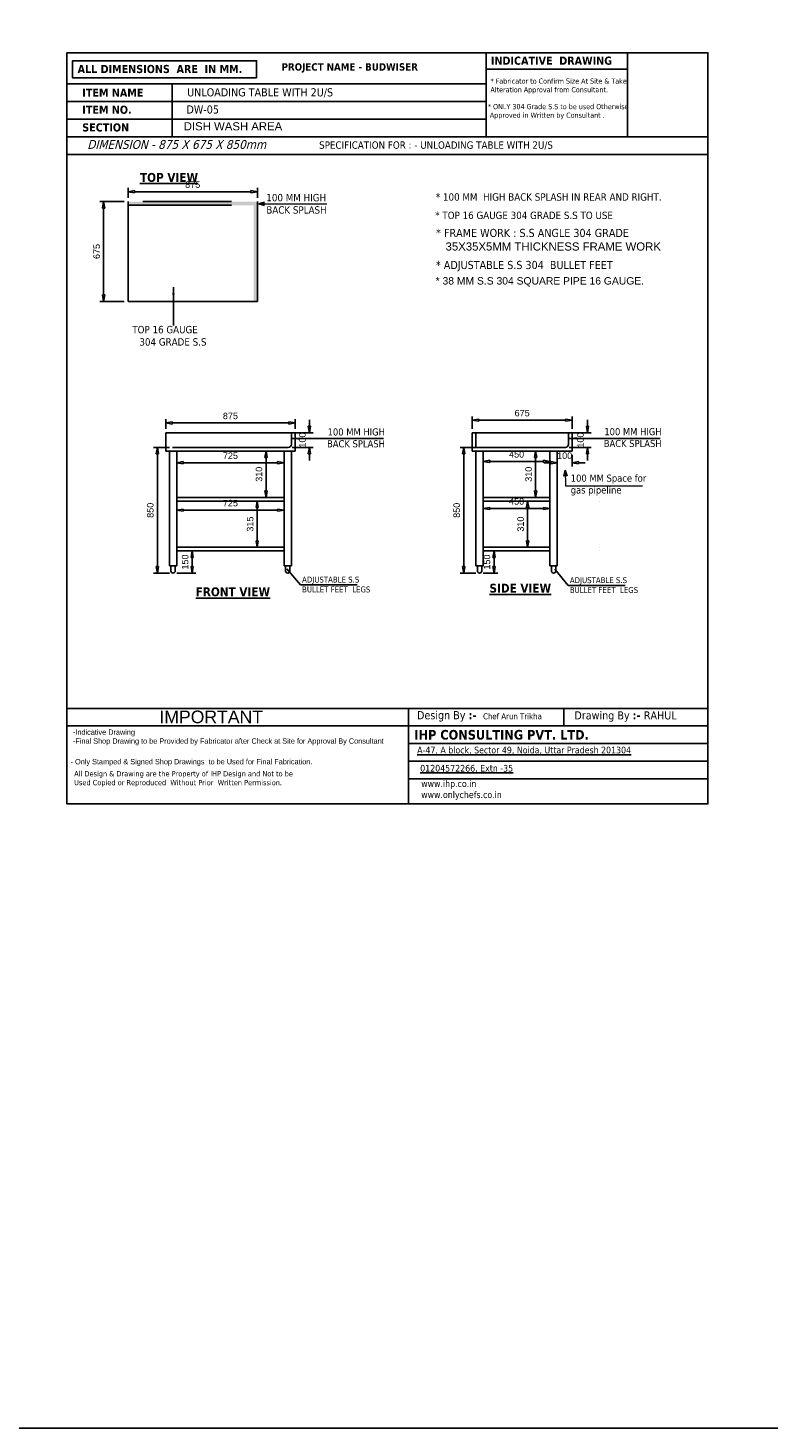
# Model space of a CAD drawing. Header units: millimetres. Extents: x 19005 to 129500, y -3989 to 12792.
# Tile 11 of 20: x 69564 to 74574, y -3989 to 5483. Entities that reach past the tile are written whole.
import ezdxf

# ---------------------------------------------------------------- set-up
doc = ezdxf.new("R2010")
doc.units = ezdxf.units.MM
doc.styles.add('ro', font='romans.shx')
doc.styles.get("Standard").update_dxf_attribs({"font": 'arial.ttf'})
doc.styles.add('style1', font='txt.shx')
doc.dimstyles.new('DMI (AB)', dxfattribs={"dimtxt": 60, "dimasz": 40, "dimexe": 12, "dimexo": 25, "dimgap": 1, "dimtad": 0, "dimdec": 0, "dimtxsty": 'ro', "dimblk": 'OPEN30', "dimcen": 1, "dimadec": 0, "dimazin": 0, "dimtfac": 1, "dimtdec": 0, "dimtmove": 0, "dimatfit": 3, "dimldrblk": 'OPEN30', "dimfxl": 1, "dimlwd": 15, "dimlwe": 15, "dimarcsym": 0})
doc.dimstyles.new('ISO-25', dxfattribs={"dimtxt": 2.5, "dimasz": 2.5, "dimexe": 1.25, "dimexo": 0.625, "dimtad": 1, "dimtxsty": 'Standard', "dimcen": 2.5, "dimadec": 0, "dimazin": 0, "dimtfac": 1, "dimtmove": 0, "dimatfit": 3, "dimfxl": 1, "dimarcsym": 0})
doc.dimstyles.new('LBF 50', dxfattribs={"dimscale": 25, "dimtxt": 1.75, "dimasz": 1.75, "dimexe": 1, "dimexo": 1, "dimgap": 1, "dimtad": 1, "dimdec": 0, "dimrnd": 5, "dimzin": 12, "dimdsep": 46, "dimtxsty": 'Standard', "dimblk": 'CLOSEDBLANK', "dimcen": 0, "dimclrd": 256, "dimclre": 256, "dimclrt": 256, "dimadec": 0, "dimazin": 3, "dimtfac": 1, "dimtdec": 0, "dimtofl": 0, "dimtmove": 0, "dimatfit": 3, "dimldrblk": 'CLOSEDBLANK', "dimfxl": 0.18, "dimtolj": 1, "dimtzin": 0, "dimlwd": -1, "dimlwe": -1, "dimarcsym": 0})
doc.dimstyles.get("Standard").update_dxf_attribs({"dimscale": 1.002, "dimtxt": 50.18, "dimasz": 35.18, "dimexe": 0.18, "dimexo": 0.0625, "dimgap": 0.09, "dimtad": 0, "dimtih": 1, "dimtoh": 1, "dimdec": 0, "dimzin": 0, "dimdsep": 46, "dimtxsty": 'Standard', "dimcen": 0.09, "dimclrd": 256, "dimclrt": 7, "dimadec": 0, "dimazin": 0, "dimtfac": 1, "dimtdec": 0, "dimtofl": 0, "dimtmove": 0, "dimatfit": 3, "dimfxl": 1, "dimtfillclr": 256, "dimtolj": 1, "dimtzin": 0, "dimarcsym": 0})

# ---------------------------------------------------------------- blocks, each defined once
blk = doc.blocks.new('_Open30')
at = {"color": 0, "linetype": 'ByBlock', "lineweight": -2}
for p, q in [((-1, 0.27), (0, 0)), ((0, 0), (-1, -0.27)), ((0, 0), (-1, 0))]:
    blk.add_line(p, q, dxfattribs=at)
blk = doc.blocks.new('_ClosedBlank')
at = {"color": 0, "linetype": 'ByBlock', "lineweight": -2}
for p, q in [((-1, 0.17), (0, 0)), ((-1, 0.17), (-1, -0.17)), ((0, 0), (-1, -0.17))]:
    blk.add_line(p, q, dxfattribs=at)
blk = doc.blocks.new('*D95')
at = {"transparency": 16777216}
for p, q in [((70240.5, 4333), (70240.5, 4400.1)), ((71071.8, 4375.1), (70284.3, 4375.1)), ((71115.5, 4333), (71115.5, 4400.1))]:
    blk.add_line(p, q, dxfattribs=at)
at = {"layer": 'Defpoints', "color": 0, "transparency": 16777216}
for p in [(70240.5, 4375.1), (70240.5, 4308), (71115.5, 4308)]:
    blk.add_point(p, dxfattribs=at)
at = {"transparency": 16777216, "xscale": 43.75, "yscale": 43.75, "zscale": 43.75, "rotation": 180}
blk.add_blockref('_ClosedBlank', (70240.5, 4375.1), dxfattribs=at)
at = {"transparency": 16777216, "xscale": 43.75, "yscale": 43.75, "zscale": 43.75}
blk.add_blockref('_ClosedBlank', (71115.5, 4375.1), dxfattribs=at)
at = {"transparency": 16777216, "insert": (70678, 4422.5), "char_height": 43.75, "attachment_point": 5}
blk.add_mtext('\\A1;875', dxfattribs=at)
blk = doc.blocks.new('*D96')
at = {"transparency": 16777216}
for p, q in [((70215.5, 4308), (70050.8, 4308)), ((70075.8, 4264.3), (70075.8, 3676.7)), ((70215.5, 3633), (70050.8, 3633))]:
    blk.add_line(p, q, dxfattribs=at)
at = {"layer": 'Defpoints', "color": 0, "transparency": 16777216}
for p in [(70240.5, 4308), (70075.8, 3633), (70240.5, 3633)]:
    blk.add_point(p, dxfattribs=at)
at = {"transparency": 16777216, "xscale": 43.75, "yscale": 43.75, "zscale": 43.75}
for p, rotation in [((70075.8, 4308), 90), ((70075.8, 3633), 270)]:
    blk.add_blockref('_ClosedBlank', p, dxfattribs=dict(at, rotation=rotation))
at = {"transparency": 16777216, "insert": (70028.5, 3970.5), "char_height": 43.75, "attachment_point": 5, "rotation": 90}
blk.add_mtext('\\A1;675', dxfattribs=at)
blk = doc.blocks.new('*D92')
at = {"transparency": 16777216}
for p, q in [((70520, 2644.7), (70413.7, 2644.7)), ((70438.7, 1838.5), (70438.7, 2601)), ((70520, 1794.7), (70413.7, 1794.7))]:
    blk.add_line(p, q, dxfattribs=at)
at = {"layer": 'Defpoints', "color": 0, "transparency": 16777216}
for p in [(70438.7, 2644.7), (70545, 2644.7), (70545, 1794.7)]:
    blk.add_point(p, dxfattribs=at)
at = {"transparency": 16777216, "xscale": 43.75, "yscale": 43.75, "zscale": 43.75}
for p, rotation in [((70438.7, 2644.7), 90), ((70438.7, 1794.7), 270)]:
    blk.add_blockref('_ClosedBlank', p, dxfattribs=dict(at, rotation=rotation))
at = {"transparency": 16777216, "insert": (70391.4, 2219.7), "char_height": 43.75, "attachment_point": 5, "rotation": 90}
blk.add_mtext('\\A1;850', dxfattribs=at)
blk = doc.blocks.new('*D93')
at = {"transparency": 16777216}
for p, q in [((70495.3, 2769.7), (70495.3, 2835.4)), ((70539, 2810.4), (71326.5, 2810.4)), ((71370.3, 2769.7), (71370.3, 2835.4))]:
    blk.add_line(p, q, dxfattribs=at)
at = {"layer": 'Defpoints', "color": 0, "transparency": 16777216}
for p in [(71370.3, 2810.4), (70495.3, 2744.7), (71370.3, 2744.7)]:
    blk.add_point(p, dxfattribs=at)
at = {"transparency": 16777216, "xscale": 43.75, "yscale": 43.75, "zscale": 43.75, "rotation": 180}
blk.add_blockref('_ClosedBlank', (70495.3, 2810.4), dxfattribs=at)
at = {"transparency": 16777216, "xscale": 43.75, "yscale": 43.75, "zscale": 43.75}
blk.add_blockref('_ClosedBlank', (71370.3, 2810.4), dxfattribs=at)
at = {"transparency": 16777216, "insert": (70932.8, 2857.7), "char_height": 43.75, "attachment_point": 5}
blk.add_mtext('\\A1;875', dxfattribs=at)
blk = doc.blocks.new('*D94')
at = {"transparency": 16777216}
for p, q in [((72567.4, 2769.7), (72567.4, 2854.5)), ((73242.4, 2769.7), (73242.4, 2854.5)), ((73198.7, 2829.5), (72611.2, 2829.5))]:
    blk.add_line(p, q, dxfattribs=at)
at = {"layer": 'Defpoints', "color": 0, "transparency": 16777216}
for p in [(72567.4, 2829.5), (72567.4, 2744.7), (73242.4, 2744.7)]:
    blk.add_point(p, dxfattribs=at)
at = {"transparency": 16777216, "xscale": 43.75, "yscale": 43.75, "zscale": 43.75, "rotation": 180}
blk.add_blockref('_ClosedBlank', (72567.4, 2829.5), dxfattribs=at)
at = {"transparency": 16777216, "xscale": 43.75, "yscale": 43.75, "zscale": 43.75}
blk.add_blockref('_ClosedBlank', (73242.4, 2829.5), dxfattribs=at)
at = {"transparency": 16777216, "insert": (72904.9, 2876.9), "char_height": 43.75, "attachment_point": 5}
blk.add_mtext('\\A1;675', dxfattribs=at)
blk = doc.blocks.new('*D97')
at = {"transparency": 16777216}
for p, q in [((70595.3, 1944.7), (70699, 1944.7)), ((70674, 1838.5), (70674, 1901)), ((70570.1, 1794.7), (70699, 1794.7))]:
    blk.add_line(p, q, dxfattribs=at)
at = {"layer": 'Defpoints', "color": 0, "transparency": 16777216}
for p in [(70570.3, 1944.7), (70674, 1944.7), (70545.1, 1794.7)]:
    blk.add_point(p, dxfattribs=at)
at = {"transparency": 16777216, "xscale": 43.75, "yscale": 43.75, "zscale": 43.75}
for p, rotation in [((70674, 1944.7), 90), ((70674, 1794.7), 270)]:
    blk.add_blockref('_ClosedBlank', p, dxfattribs=dict(at, rotation=rotation))
at = {"transparency": 16777216, "insert": (70626.6, 1869.7), "char_height": 43.75, "attachment_point": 5, "rotation": 90}
blk.add_mtext('\\A1;150', dxfattribs=at)
blk = doc.blocks.new('*D98')
at = {"transparency": 16777216}
for p, q in [((71270.3, 2282.2), (71088.6, 2282.2)), ((71113.6, 2013.5), (71113.6, 2238.5)), ((71270.3, 1969.7), (71088.6, 1969.7))]:
    blk.add_line(p, q, dxfattribs=at)
at = {"layer": 'Defpoints', "color": 0, "transparency": 16777216}
for p in [(71113.6, 2282.2), (71295.3, 2282.2), (71295.3, 1969.7)]:
    blk.add_point(p, dxfattribs=at)
at = {"transparency": 16777216, "xscale": 43.75, "yscale": 43.75, "zscale": 43.75}
for p, rotation in [((71113.6, 2282.2), 90), ((71113.6, 1969.7), 270)]:
    blk.add_blockref('_ClosedBlank', p, dxfattribs=dict(at, rotation=rotation))
at = {"transparency": 16777216, "insert": (71066.2, 2126), "char_height": 43.75, "attachment_point": 5, "rotation": 90}
blk.add_mtext('\\A1;315', dxfattribs=at)
blk = doc.blocks.new('*D99')
at = {"transparency": 16777216}
for p, q in [((70570.3, 2257.2), (70570.3, 2195.9)), ((70614, 2220.9), (71251.4, 2220.9)), ((71295.2, 2257.2), (71295.2, 2195.9))]:
    blk.add_line(p, q, dxfattribs=at)
at = {"layer": 'Defpoints', "color": 0, "transparency": 16777216}
for p in [(70570.3, 2282.2), (71295.2, 2282.2), (71295.2, 2220.9)]:
    blk.add_point(p, dxfattribs=at)
at = {"transparency": 16777216, "xscale": 43.75, "yscale": 43.75, "zscale": 43.75, "rotation": 180}
blk.add_blockref('_ClosedBlank', (70570.3, 2220.9), dxfattribs=at)
at = {"transparency": 16777216, "xscale": 43.75, "yscale": 43.75, "zscale": 43.75}
blk.add_blockref('_ClosedBlank', (71295.2, 2220.9), dxfattribs=at)
at = {"transparency": 16777216, "insert": (70932.7, 2268.2), "char_height": 43.75, "attachment_point": 5}
blk.add_mtext('\\A1;725', dxfattribs=at)
blk = doc.blocks.new('*D100')
at = {"transparency": 16777216}
for p, q in [((71270.3, 2619.7), (71148.3, 2619.7)), ((71173.3, 2351), (71173.3, 2576)), ((71270.3, 2307.2), (71148.3, 2307.2))]:
    blk.add_line(p, q, dxfattribs=at)
at = {"layer": 'Defpoints', "color": 0, "transparency": 16777216}
for p in [(71173.3, 2619.7), (71295.3, 2619.7), (71295.3, 2307.2)]:
    blk.add_point(p, dxfattribs=at)
at = {"transparency": 16777216, "xscale": 43.75, "yscale": 43.75, "zscale": 43.75}
for p, rotation in [((71173.3, 2619.7), 90), ((71173.3, 2307.2), 270)]:
    blk.add_blockref('_ClosedBlank', p, dxfattribs=dict(at, rotation=rotation))
at = {"transparency": 16777216, "insert": (71126, 2463.5), "char_height": 43.75, "attachment_point": 5, "rotation": 90}
blk.add_mtext('\\A1;310', dxfattribs=at)
blk = doc.blocks.new('*D101')
at = {"transparency": 16777216}
for p, q in [((70570.3, 2594.7), (70570.3, 2516.5)), ((71295.3, 2594.7), (71295.3, 2516.5)), ((70614, 2541.5), (71251.5, 2541.5))]:
    blk.add_line(p, q, dxfattribs=at)
at = {"layer": 'Defpoints', "color": 0, "transparency": 16777216}
for p in [(70570.3, 2619.7), (71295.3, 2619.7), (71295.3, 2541.5)]:
    blk.add_point(p, dxfattribs=at)
at = {"transparency": 16777216, "xscale": 43.75, "yscale": 43.75, "zscale": 43.75, "rotation": 180}
blk.add_blockref('_ClosedBlank', (70570.3, 2541.5), dxfattribs=at)
at = {"transparency": 16777216, "xscale": 43.75, "yscale": 43.75, "zscale": 43.75}
blk.add_blockref('_ClosedBlank', (71295.3, 2541.5), dxfattribs=at)
at = {"transparency": 16777216, "insert": (70932.8, 2588.8), "char_height": 43.75, "attachment_point": 5}
blk.add_mtext('\\A1;725', dxfattribs=at)
blk = doc.blocks.new('*D102')
at = {"transparency": 16777216}
for p, q in [((73142.4, 2594.7), (73142.4, 2516.6)), ((73242.4, 2594.7), (73242.4, 2516.6)), ((73098.7, 2541.6), (73054.9, 2541.6)), ((73286.2, 2541.6), (73329.9, 2541.6))]:
    blk.add_line(p, q, dxfattribs=at)
at = {"layer": 'Defpoints', "color": 0, "transparency": 16777216}
for p in [(73142.4, 2619.7), (73242.4, 2619.7), (73142.4, 2541.6)]:
    blk.add_point(p, dxfattribs=at)
at = {"transparency": 16777216, "xscale": 43.75, "yscale": 43.75, "zscale": 43.75}
blk.add_blockref('_ClosedBlank', (73142.4, 2541.6), dxfattribs=at)
at = {"transparency": 16777216, "xscale": 43.75, "yscale": 43.75, "zscale": 43.75, "rotation": 180}
blk.add_blockref('_ClosedBlank', (73242.4, 2541.6), dxfattribs=at)
at = {"transparency": 16777216, "insert": (73192.4, 2588.9), "char_height": 43.75, "attachment_point": 5}
blk.add_mtext('\\A1;100', dxfattribs=at)
blk = doc.blocks.new('*D103')
at = {"transparency": 16777216}
for p, q in [((72667.4, 1944.7), (72739.7, 1944.7)), ((72714.7, 1838.5), (72714.7, 1901)), ((72642.2, 1794.7), (72739.7, 1794.7))]:
    blk.add_line(p, q, dxfattribs=at)
at = {"layer": 'Defpoints', "color": 0, "transparency": 16777216}
for p in [(72642.4, 1944.7), (72714.7, 1944.7), (72617.2, 1794.7)]:
    blk.add_point(p, dxfattribs=at)
at = {"transparency": 16777216, "xscale": 43.75, "yscale": 43.75, "zscale": 43.75}
for p, rotation in [((72714.7, 1944.7), 90), ((72714.7, 1794.7), 270)]:
    blk.add_blockref('_ClosedBlank', p, dxfattribs=dict(at, rotation=rotation))
at = {"transparency": 16777216, "insert": (72667.3, 1869.7), "char_height": 43.75, "attachment_point": 5, "rotation": 90}
blk.add_mtext('\\A1;150', dxfattribs=at)
blk = doc.blocks.new('*D104')
at = {"transparency": 16777216}
for p, q in [((72592.2, 2644.7), (72484.9, 2644.7)), ((72509.9, 1838.5), (72509.9, 2601)), ((72592.2, 1794.7), (72484.9, 1794.7))]:
    blk.add_line(p, q, dxfattribs=at)
at = {"layer": 'Defpoints', "color": 0, "transparency": 16777216}
for p in [(72509.9, 2644.7), (72617.2, 2644.7), (72617.2, 1794.7)]:
    blk.add_point(p, dxfattribs=at)
at = {"transparency": 16777216, "xscale": 43.75, "yscale": 43.75, "zscale": 43.75}
for p, rotation in [((72509.9, 2644.7), 90), ((72509.9, 1794.7), 270)]:
    blk.add_blockref('_ClosedBlank', p, dxfattribs=dict(at, rotation=rotation))
at = {"transparency": 16777216, "insert": (72462.5, 2219.7), "char_height": 43.75, "attachment_point": 5, "rotation": 90}
blk.add_mtext('\\A1;850', dxfattribs=at)
blk = doc.blocks.new('*D105')
at = {"transparency": 16777216}
for p, q in [((73067.4, 2282.2), (72917.1, 2282.2)), ((72942.1, 2013.5), (72942.1, 2238.5)), ((73067.4, 1969.7), (72917.1, 1969.7))]:
    blk.add_line(p, q, dxfattribs=at)
at = {"layer": 'Defpoints', "color": 0, "transparency": 16777216}
for p in [(72942.1, 2282.2), (73092.4, 2282.2), (73092.4, 1969.7)]:
    blk.add_point(p, dxfattribs=at)
at = {"transparency": 16777216, "xscale": 43.75, "yscale": 43.75, "zscale": 43.75}
for p, rotation in [((72942.1, 2282.2), 90), ((72942.1, 1969.7), 270)]:
    blk.add_blockref('_ClosedBlank', p, dxfattribs=dict(at, rotation=rotation))
at = {"transparency": 16777216, "insert": (72894.8, 2126), "char_height": 43.75, "attachment_point": 5, "rotation": 90}
blk.add_mtext('\\A1;310', dxfattribs=at)
blk = doc.blocks.new('*D106')
at = {"transparency": 16777216}
for p, q in [((72642.4, 2257.2), (72642.4, 2207.2)), ((72686.2, 2232.2), (73048.7, 2232.2)), ((73092.4, 2257.2), (73092.4, 2207.2))]:
    blk.add_line(p, q, dxfattribs=at)
at = {"layer": 'Defpoints', "color": 0, "transparency": 16777216}
for p in [(72642.4, 2282.2), (73092.4, 2282.2), (73092.4, 2232.2)]:
    blk.add_point(p, dxfattribs=at)
at = {"transparency": 16777216, "xscale": 43.75, "yscale": 43.75, "zscale": 43.75, "rotation": 180}
blk.add_blockref('_ClosedBlank', (72642.4, 2232.2), dxfattribs=at)
at = {"transparency": 16777216, "xscale": 43.75, "yscale": 43.75, "zscale": 43.75}
blk.add_blockref('_ClosedBlank', (73092.4, 2232.2), dxfattribs=at)
at = {"transparency": 16777216, "insert": (72867.4, 2279.6), "char_height": 43.75, "attachment_point": 5}
blk.add_mtext('\\A1;450', dxfattribs=at)
blk = doc.blocks.new('*D107')
at = {"transparency": 16777216}
for p, q in [((73067.4, 2619.7), (72970.7, 2619.7)), ((72995.7, 2351), (72995.7, 2576)), ((73067.4, 2307.2), (72970.7, 2307.2))]:
    blk.add_line(p, q, dxfattribs=at)
at = {"layer": 'Defpoints', "color": 0, "transparency": 16777216}
for p in [(72995.7, 2619.7), (73092.4, 2619.7), (73092.4, 2307.2)]:
    blk.add_point(p, dxfattribs=at)
at = {"transparency": 16777216, "xscale": 43.75, "yscale": 43.75, "zscale": 43.75}
for p, rotation in [((72995.7, 2619.7), 90), ((72995.7, 2307.2), 270)]:
    blk.add_blockref('_ClosedBlank', p, dxfattribs=dict(at, rotation=rotation))
at = {"transparency": 16777216, "insert": (72948.3, 2463.5), "char_height": 43.75, "attachment_point": 5, "rotation": 90}
blk.add_mtext('\\A1;310', dxfattribs=at)
blk = doc.blocks.new('*D108')
at = {"transparency": 16777216}
for p, q in [((72642.4, 2594.7), (72642.4, 2525.6)), ((73092.4, 2594.7), (73092.4, 2525.6)), ((72686.2, 2550.6), (73048.7, 2550.6))]:
    blk.add_line(p, q, dxfattribs=at)
at = {"layer": 'Defpoints', "color": 0, "transparency": 16777216}
for p in [(72642.4, 2619.7), (73092.4, 2619.7), (73092.4, 2550.6)]:
    blk.add_point(p, dxfattribs=at)
at = {"transparency": 16777216, "xscale": 43.75, "yscale": 43.75, "zscale": 43.75, "rotation": 180}
blk.add_blockref('_ClosedBlank', (72642.4, 2550.6), dxfattribs=at)
at = {"transparency": 16777216, "xscale": 43.75, "yscale": 43.75, "zscale": 43.75}
blk.add_blockref('_ClosedBlank', (73092.4, 2550.6), dxfattribs=at)
at = {"transparency": 16777216, "insert": (72867.4, 2598), "char_height": 43.75, "attachment_point": 5}
blk.add_mtext('\\A1;450', dxfattribs=at)
blk = doc.blocks.new('*D157')
at = {"transparency": 16777216}
for p, q in [((73346.9, 2788.5), (73346.9, 2832.2)), ((73222.4, 2744.7), (73371.9, 2744.7)), ((73222.4, 2644.7), (73371.9, 2644.7)), ((73346.9, 2601), (73346.9, 2557.2))]:
    blk.add_line(p, q, dxfattribs=at)
at = {"layer": 'Defpoints', "color": 0, "transparency": 16777216}
for p in [(73197.4, 2744.7), (73346.9, 2744.7), (73197.4, 2644.7)]:
    blk.add_point(p, dxfattribs=at)
at = {"transparency": 16777216, "xscale": 43.75, "yscale": 43.75, "zscale": 43.75}
for p, rotation in [((73346.9, 2744.7), 270), ((73346.9, 2644.7), 90)]:
    blk.add_blockref('_ClosedBlank', p, dxfattribs=dict(at, rotation=rotation))
at = {"transparency": 16777216, "insert": (73299.6, 2694.7), "char_height": 43.75, "attachment_point": 5, "rotation": 90}
blk.add_mtext('\\A1;100', dxfattribs=at)
blk = doc.blocks.new('*D163')
at = {"transparency": 16777216}
for p, q in [((71466.8, 2788.5), (71466.8, 2832.2)), ((71349.2, 2744.7), (71491.8, 2744.7)), ((71349.2, 2644.7), (71491.8, 2644.7)), ((71466.8, 2601), (71466.8, 2557.2))]:
    blk.add_line(p, q, dxfattribs=at)
at = {"layer": 'Defpoints', "color": 0, "transparency": 16777216}
for p in [(71324.2, 2744.7), (71466.8, 2744.7), (71324.2, 2644.7)]:
    blk.add_point(p, dxfattribs=at)
at = {"transparency": 16777216, "xscale": 43.75, "yscale": 43.75, "zscale": 43.75}
for p, rotation in [((71466.8, 2744.7), 270), ((71466.8, 2644.7), 90)]:
    blk.add_blockref('_ClosedBlank', p, dxfattribs=dict(at, rotation=rotation))
at = {"transparency": 16777216, "insert": (71419.5, 2694.7), "char_height": 43.75, "attachment_point": 5, "rotation": 90}
blk.add_mtext('\\A1;100', dxfattribs=at)

msp = doc.modelspace()

# ---------------------------------------------------------------- hatches: boundary and pattern name
at = {"linetype": 'ByBlock'}
h = msp.add_hatch(color=256, dxfattribs=at)
h.dxf.hatch_style = 1
h.paths.add_polyline_path([(70240.5, 4308), (70240.5, 4282.8), (71115.5, 4282.8), (71115.5, 4308)])
h = msp.add_hatch(color=256, dxfattribs=at)
h.dxf.hatch_style = 1
h.paths.add_polyline_path([(71090.5, 3633), (71115.7, 3633), (71115.7, 4282.9), (71090.5, 4282.9)])

# ---------------------------------------------------------------- linework, layer by layer
for p, q in [((70538.9, 5104.6), (70538.9, 4746.7)), ((70240.5, 3633), (70240.5, 4308)), ((70240.5, 4283), (70940.5, 4283)), ((70340.5, 4308), (70940.5, 4308)), ((71115.5, 4308), (71115.5, 3633)), ((71115.5, 3633), (70240.5, 3633)), ((71370.3, 2744.7), (70495.3, 2744.7)), ((70495.3, 2744.7), (70495.3, 2644.7)), ((71345.3, 2744.7), (71345.3, 2664.5)), ((71370.3, 2744.7), (71370.3, 2619.7)), ((73242.4, 2744.7), (72567.4, 2744.7)), ((72567.4, 2744.7), (72567.4, 2644.7)), ((72592.4, 2744.7), (72592.4, 2644.7)), ((73217.4, 2744.8), (73217.4, 2664.7)), ((73242.4, 2744.7), (73242.4, 2619.7)), ((70495.3, 2644.7), (70495.3, 2619.7)), ((70495.3, 2619.7), (71370.3, 2619.7)), ((70520.3, 2619.7), (70520.3, 1844.7)), ((71324.2, 2644.7), (70540.3, 2644.7)), ((70570.3, 2619.7), (70570.3, 1844.7)), ((71295.3, 2619.7), (71295.3, 1844.7)), ((71345.3, 2619.7), (71345.3, 1844.7)), ((72567.4, 2644.7), (72567.4, 2619.7)), ((72567.4, 2619.7), (73067.4, 2619.7)), ((72592.4, 2619.7), (72592.4, 1844.7)), ((72642.4, 2619.7), (72642.4, 1844.7)), ((73092.4, 2619.7), (73092.4, 1844.7)), ((73142.4, 2619.7), (73142.4, 1844.7)), ((71295.3, 1969.7), (70570.3, 1969.7)), ((71295.3, 1944.7), (70570.3, 1944.7)), ((73092.4, 1969.7), (72642.4, 1969.7)), ((73092.4, 1944.7), (72642.4, 1944.7)), ((73428.9, 1969.7), (73428, 1969.7)), ((73428.9, 1944.7), (73428, 1944.7)), ((70570.3, 1844.7), (70520.3, 1844.7)), ((70530, 1809.7), (70530, 1844.7)), ((70560, 1844.7), (70560, 1809.7)), ((71295.3, 1844.7), (71345.3, 1844.7)), ((71305.5, 1844.7), (71305.5, 1809.7)), ((71335.5, 1809.7), (71335.5, 1844.7)), ((72642.4, 1844.7), (72592.4, 1844.7)), ((72602.2, 1809.7), (72602.2, 1844.7)), ((72632.2, 1844.7), (72632.2, 1809.7)), ((73092.4, 1844.7), (73142.4, 1844.7)), ((73102.7, 1844.7), (73102.7, 1809.7)), ((73132.7, 1809.7), (73132.7, 1844.7)), ((74160.7, 879.9), (69827.6, 879.9)), ((72135.6, 879.9), (72135.6, 233)), ((72212, 879.9), (74160.7, 879.9)), ((71138.2, 760.6), (69827.6, 760.6))]:
    msp.add_line(p, q, dxfattribs=at)
for p, q in [((71370.3, 2744.8), (71345.3, 2744.8)), ((71345.3, 2744.8), (71345.3, 2720.2)), ((72567.4, 2619.7), (73242.4, 2619.7)), ((72592.4, 2644.7), (73197.4, 2644.7)), ((73092.4, 2619.7), (73142.4, 2619.7)), ((71295.3, 2307.2), (70570.3, 2307.2)), ((71295.3, 2282.2), (70570.3, 2282.2)), ((73092.4, 2307.2), (72642.4, 2307.2)), ((73092.4, 2282.2), (72642.4, 2282.2)), ((73428.8, 2307.2), (73428, 2307.2)), ((73428.8, 2282.2), (73428, 2282.2))]:
    msp.add_line(p, q)
msp.add_lwpolyline([(19005.1, 12791.7), (123982.6, 12791.7), (123982.6, -3988.8), (19005.1, -3988.8)], close=True)
for points in [[(69827.6, 5314.7), (74160.7, 5314.7), (74160.7, 233), (69827.6, 233)], [(69827.6, 5314.7), (74160.7, 5314.7), (74160.7, 233), (69827.6, 233)], [(69827.6, 5314.7), (74160.7, 5314.7), (74160.7, 233), (69827.6, 233)], [(69827.6, 5314.7), (74160.7, 5314.7), (74160.7, 233), (69827.6, 233)], [(69827.6, 5314.7), (74160.7, 5314.7), (74160.7, 233), (69827.6, 233)], [(72662.4, 5314.7), (73617.9, 5314.7), (73617.9, 5203.5), (72662.4, 5203.5)], [(73617.9, 5314.7), (72662.4, 5314.7), (72662.4, 4746.7), (73617.9, 4746.7)], [(71109.3, 5144.4), (69866.1, 5144.4), (69866.1, 5260.5), (71109.3, 5260.5)], [(69827.6, 5104.6), (72662.4, 5104.6), (72662.4, 4985.3), (69827.6, 4985.3)], [(69827.6, 4985.3), (72662.4, 4985.3), (72662.4, 4866), (69827.6, 4866)], [(69827.6, 4746.7), (74160.7, 4746.7), (74160.7, 4627.4), (69827.6, 4627.4)], [(69827.6, 879.9), (74160.7, 879.9), (74160.7, 760.6), (69827.6, 760.6)], [(72135.6, 879.9), (73186.3, 879.9), (73186.3, 760.6), (72135.6, 760.6)], [(72135.6, 879.9), (74160.7, 879.9), (74160.7, 760.6), (72135.6, 760.6)], [(73186.3, 879.9), (74160.7, 879.9), (74160.7, 760.6), (73186.3, 760.6)], [(72135.6, 760.6), (74160.7, 760.6), (74160.7, 641.3), (72135.6, 641.3)], [(72135.6, 641.3), (74160.7, 641.3), (74160.7, 522), (72135.6, 522)], [(72135.6, 522), (74160.7, 522), (74160.7, 402.7), (72135.6, 402.7)], [(72135.6, 402.7), (74160.7, 402.7), (74160.7, 233), (72135.6, 233)]]:
    msp.add_lwpolyline(points, close=True, dxfattribs=at)
for centre, radius, start in [((71322.5, 2667.4), 22.8, 274.16965), ((73197.4, 2664.7), 20, 270), ((70545, 1809.7), 15, 180), ((71320.5, 1809.7), 15, 180), ((72617.2, 1809.7), 15, 180), ((73117.7, 1809.7), 15, 180)]:
    msp.add_arc(centre, radius, start, 0, dxfattribs=at)

# ---------------------------------------------------------------- texts
at = {"linetype": 'ByBlock', "style": 'style1'}
for s, insert, char_height, width, attachment_point in [('{\\fTahoma|b1|i0|c0|p34;ALL DIMENSIONS  ARE  IN MM.}', (69899.6, 5232.7), 55, 1687.991, 1), ('{\\fTahoma|b1|i0|c0|p34;PROJECT NAME - BUDWISER}', (71278.5, 5244.2), 50, 1687.991, 1), ('{\\fTahoma|b1|i0|c0|p34;INDICATIVE  DRAWING}', (72693.5, 5289), 55, 1687.991, 1), ('{\\fTahoma|b0|i0|c0|p34;* Fabricator to Confirm Size At Site & Take\\PAlteration Approval from Consultant.}', (72690.4, 5140.8), 35, 1425.088, 1), ('{\\fTahoma|b1|i0|c0|p34;ITEM NAME}', (69931.1, 5072.5), 55, 1687.991, 1), ('{\\fTahoma|b0|i0|c0|p34;UNLOADING TABLE WITH 2U/S^I}', (70640.1, 5074.8), 55, 2351.703, 1), ('{\\fTahoma|b1|i0|c0|p34;ITEM NO. }', (69931.1, 4957), 55, 1687.991, 1), ('{\\fTahoma|b0|i0|c0|p34;* ONLY 304 Grade S.S to be used Otherwise\\P Approved in Written by Consultant .}', (72673, 4968.4), 35, 3236.286, 1), ('{\\fTahoma|b1|i0|c0|p34;SECTION }', (69931.1, 4837.5), 55, 1687.991, 1), ('{\\fTahoma|b0|i1|c0|p34;DIMENSION - 875 X 675 X 850mm}', (69964.9, 4724.6), 60, 1425.938, 1), ('{\\fTahoma|b0|i0|c0|p34;SPECIFICATION FOR : - UNLOADING TABLE WITH 2U/S}', (71532.6, 4715.6), 50, 3378.655, 1), ('{\\fTahoma|b0|i0|c0|p34;100 MM HIGH   \\PBACK SPLASH}', (71175.5, 4359.9), 50, 603.194, 1), ('{\\fTahoma|b0|i0|c0|p34;* 100 MM  HIGH BACK SPLASH IN REAR AND RIGHT.}', (72321.5, 4364.3), 50, 1692.735, 1), ('{\\fTahoma|b0|i0|c0|p34;* TOP 16 GAUGE 304 GRADE S.S TO USE}', (72317.4, 4240.2), 50, 1528.985, 1), ('{\\fTahoma|b0|i0|c0|p34;* FRAME WORK : S.S ANGLE 304 GRADE\\P\\fArial|b0|i0|c0|p34;   35X35X5MM THICKNESS FRAME WORK}', (72323.2, 4123.6), 55, 1687.991, 1), ('{\\fTahoma|b0|i0|c0|p34;* ADJUSTABLE S.S 304  BULLET FEET }', (72322.3, 3906.8), 55, 1687.991, 1), ('{\\fTahoma|b0|i0|c0|p34;\\H1.25x;                   TOP 16 GAUGE \\P\\pi404.26;304 GRADE S.S \\H0.8x;^I}', (69913.1, 3467.1), 40, 1448.518, 1), ('{\\fTahoma|b0|i0|c0|p34;\\H1.25x;                   TOP 16 GAUGE \\P\\pi404.26;304 GRADE S.S \\H0.8x;^I}', (65175.8, 3138), 40, 1448.518, 1), ('{\\fTahoma|b0|i0|c0|p34;\\H1.25x;                   TOP 16 GAUGE \\P\\pi404.26;304 GRADE S.S \\H0.8x;^I}', (55894.2, 3051), 40, 1448.518, 1), ('{\\fTahoma|b0|i0|c0|p34;100 MM HIGH \\PBACK SPLASH}', (71977.2, 2773.7), 48, 509.435, 3), ('{\\fTahoma|b0|i0|c0|p34;100 MM HIGH \\PBACK SPLASH}', (73847.9, 2775.7), 48, 509.435, 3), ('{\\fTahoma|b0|i0|c0|p34;100 MM Space for gas pipeline}', (73233.6, 2461.2), 48, 509.435, 1), ('{\\fTahoma|b0|i0|c0|p34;ADJUSTABLE S.S \\PBULLET FEET  LEGS}', (71417.3, 1770.9), 40, 850.492, 1), ('{\\fTahoma|b0|i0|c0|p34;ADJUSTABLE S.S \\PBULLET FEET  LEGS}', (73227.4, 1767.2), 40, 850.492, 1), ('{\\fTahoma|b0|i0|c0|p34;Design By \\fTahoma|b1|i0|c0|p34;:-  \\fTahoma|b0|i0|c0|p34;\\H0.72727x;Chef Arun Trikha\\fTahoma|b1|i0|c0|p34;\\H1.375x; }', (72194.3, 861), 55, 1687.991, 1), ('{\\fTahoma|b0|i0|c0|p34;Drawing By \\fTahoma|b1|i0|c0|p34;:- \\fTahoma|b0|i0|c0|p34;\\C7;RAHUL}', (73258.1, 859.8), 55, 1687.991, 1), ('{\\fTechnic|b0|i0|c2|p2;-Indicative Drawing\\P-Final Shop Drawing to be Provided by Fabricator after Check at Site for Approval By Consultant}', (69868.1, 736.8), 36, 1767.083, 1), ('{\\fTahoma|b1|i0|c0|p34;\\C256;IHP CONSULTING PVT. LTD.}', (72176, 733.6), 65, 2814.621, 1), ('{\\fTahoma|b0|i0|c0|p34;\\L\\C256;A-47, A block, Sector 49, Noida, Uttar Pradesh 201304}', (72195.7, 620.2), 45, 1687.991, 1), ('{\\fTahoma|b0|i0|c0|p34;\\L\\C256;01204572266, Extn -35}', (72215.7, 497.2), 45, 1687.991, 1), ('{\\fTahoma|b0|i0|c0|p34;\\H1.44x;All Design & Drawing are the Property of IHP Design and Not to be Used Copied or Reproduced  Without Prior  Written Permission\\fTahoma|b1|i0|c0|p34;\\H0.69444x;. }', (69876.6, 455.6), 25, 1481.326, 1), ('{\\fTahoma|b0|i0|c0|p34;\\C256;www.ihp.co.in \\L\\P\\lwww.onlychefs.co.in}', (72222.5, 392.9), 45, 1687.991, 1)]:
    msp.add_mtext(s, dxfattribs=dict(at, insert=insert, char_height=char_height, width=width, attachment_point=attachment_point))
at = {"linetype": 'ByBlock', "attachment_point": 1}
for s, insert, char_height, width in [('{\\fTahoma|b0|i0|c0|p34;DW-05}', (70635.3, 4958.8), 55, 1157.977), ('DISH WASH AREA ', (70617.1, 4845), 55, 2151.86), ('{\\fTahoma|b1|i0|c0|p34;\\LTOP VIEW}', (70321.4, 4501.7), 60, 1232.478), ('* 38 MM S.S 304 SQUARE PIPE 16 GAUGE.', (72320.1, 3797), 50, 3529.694), ('{\\fTahoma|b1|i0|c0|p34;\\LSIDE VIEW}', (72684.1, 1722.9), 60, 1232.478), ('{\\fTahoma|b1|i0|c0|p34;\\LFRONT VIEW}', (70697.9, 1698.2), 60, 1232.478), ('IMPORTANT', (70452.7, 864.7), 85.17, 1210.305), ('{\\fTechnic|b0|i0|c2|p2;- Only Stamped & Signed Shop Drawings  to be Used for Final Fabrication.}', (69852.2, 537.2), 36, 1988.238)]:
    msp.add_mtext(s, dxfattribs=dict(at, insert=insert, char_height=char_height, width=width))

# ---------------------------------------------------------------- dimensions: what is measured, and where the dimension line sits
for base, p1, p2, picture, middle in [((70240.5, 4375.1), (71115.5, 4308), (70240.5, 4308), '*D95', (70678, 4422.5)), ((71370.3, 2810.4), (70495.3, 2744.7), (71370.3, 2744.7), '*D93', (70932.8, 2857.7)), ((72567.4, 2829.5), (73242.4, 2744.7), (72567.4, 2744.7), '*D94', (72904.9, 2876.9)), ((71295.3, 2541.5), (70570.3, 2619.7), (71295.3, 2619.7), '*D101', (70932.8, 2588.8)), ((73092.4, 2550.6), (72642.4, 2619.7), (73092.4, 2619.7), '*D108', (72867.4, 2598)), ((71295.2, 2220.9), (70570.3, 2282.2), (71295.2, 2282.2), '*D99', (70932.7, 2268.2)), ((73092.4, 2232.2), (72642.4, 2282.2), (73092.4, 2282.2), '*D106', (72867.4, 2279.6))]:
    dim = msp.add_linear_dim(base=base, p1=p1, p2=p2, dimstyle='LBF 50')
    dim.commit()
    dim.dimension.update_dxf_attribs({"geometry": picture, "text_midpoint": middle})
for base, p1, p2, picture, middle in [((70075.8, 3633), (70240.5, 4308), (70240.5, 3633), '*D96', (70028.5, 3970.5)), ((70438.7, 2644.7), (70545, 1794.7), (70545, 2644.7), '*D92', (70391.4, 2219.7)), ((71173.3127824, 2619.7133441), (71295.2564118, 2307.2133441), (71295.2564118, 2619.7133441), '*D100', (71125.9602927, 2463.4633441)), ((72509.9, 2644.7), (72617.2, 1794.7), (72617.2, 2644.7), '*D104', (72462.5, 2219.7)), ((72995.6603642, 2619.7133441), (73092.4361578, 2307.2133441), (73092.4361578, 2619.7133441), '*D107', (72948.3078744, 2463.4633441)), ((71113.5661992, 2282.2133441), (71295.2564118, 1969.7133441), (71295.2564118, 2282.2133441), '*D98', (71066.2137094, 2125.9633441)), ((72942.1314976, 2282.2133441), (73092.4361578, 1969.7133441), (73092.4361578, 2282.2133441), '*D105', (72894.7790078, 2125.9633441)), ((70674, 1944.7), (70545.1, 1794.7), (70570.3, 1944.7), '*D97', (70626.6, 1869.7)), ((72714.7, 1944.7), (72617.2, 1794.7), (72642.4, 1944.7), '*D103', (72667.3, 1869.7))]:
    dim = msp.add_linear_dim(base=base, p1=p1, p2=p2, angle=90, dimstyle='LBF 50')
    dim.commit()
    dim.dimension.update_dxf_attribs({"geometry": picture, "text_midpoint": middle})
for base, p1, p2, picture, middle in [((71466.8, 2744.7), (71324.2, 2644.7), (71324.2, 2744.7), '*D163', (71466.8, 2694.7)), ((73346.9, 2744.7), (73197.4, 2644.7), (73197.4, 2744.7), '*D157', (73346.9, 2694.7))]:
    dim = msp.add_linear_dim(base=base, p1=p1, p2=p2, angle=90, dimstyle='LBF 50')
    dim.commit()
    dim.dimension.update_dxf_attribs({"geometry": picture, "text_midpoint": middle, "dimtype": 160})
dim = msp.add_linear_dim(base=(73142.4, 2541.6), p1=(73242.4, 2619.7), p2=(73142.4, 2619.7), dimstyle='LBF 50')
dim.commit()
dim.dimension.update_dxf_attribs({"geometry": '*D102', "text_midpoint": (73192.4, 2541.6), "dimtype": 160})

# ---------------------------------------------------------------- leaders
at = {"linetype": 'ByBlock'}
for points in [[(71123.9, 4293.2), (71584.3, 4293.2)], [(73196.6, 2490.7), (73199.1, 2385.9), (73719.4, 2384.1)]]:
    msp.add_leader(points, dimstyle='DMI (AB)', override={"dimgap": 1, "dimtad": 0}, dxfattribs=at)
for points in [[(70547.4, 3729.5), (70547.4, 3469.1)], [(71351.9, 2704.5), (71967.6, 2704.5)], [(73222.7, 2706.5), (73838.4, 2706.5)]]:
    msp.add_leader(points, dimstyle='Standard', override={"dimasz": 50, "dimgap": 0.09, "dimtad": 0})
for points in [[(71314.7, 1824.4), (71405.6, 1715.7), (71790.6, 1715.7)], [(73124.8, 1820.7), (73215.8, 1712), (73600.7, 1712)]]:
    msp.add_leader(points, dimstyle='ISO-25', dxfattribs=at)

doc.saveas('drawing.dxf')
